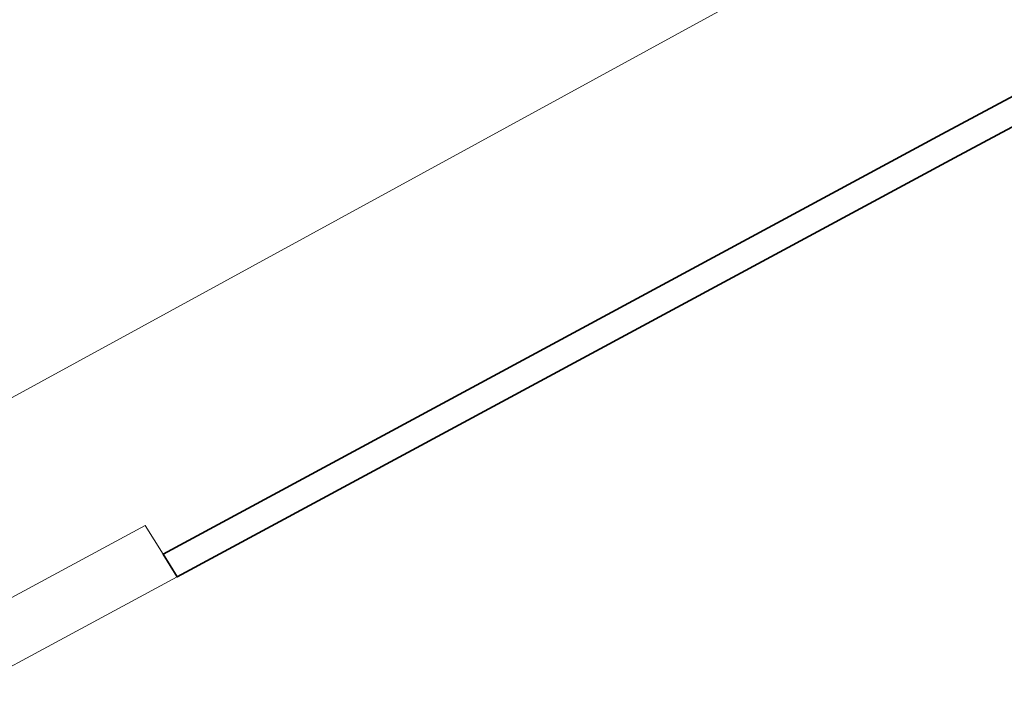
# Model space of a CAD drawing. Header units: millimetres. Extents: x 1069 to 250059, y -65909 to 70891.
# Tile 31 of 109: x 83783 to 93033, y 32312 to 38666. Entities that reach past the tile are written whole.
import ezdxf

# ---------------------------------------------------------------- set-up
doc = ezdxf.new("R2010")
doc.units = ezdxf.units.MM
for name, color, linetype, lineweight in [('B-WE-GK-KADEMUUR-GV', 150, 'Continuous', 35), ('B-WE-GR-GROENVOORZIENING-GV', 80, 'Continuous', 18), ('B-WE-IE-TERREINAFSCHEIDING_KUNSTMATIG_MUUR-GV', 3, 'Continuous', 18), ('B-WE-OG-WATER-GV', 4, 'Continuous', 18), ('B-WE-VH-VERHARDING_GESLOTEN-GV', 252, 'Continuous', 18), ('XR-463688-BGT_Blauwverlaat_dwg-1', 240, 'Continuous', 13)]:
    doc.layers.add(name, color=color, linetype=linetype, lineweight=lineweight)

# ---------------------------------------------------------------- blocks, each defined once
blk = doc.blocks.new('XR-463688-BGT_Blauwverlaat_dwg-3328323-N_A_P_ Copy 1')
at = {"layer": 'B-WE-GK-KADEMUUR-GV', "flags": 128}
blk.add_lwpolyline([(149002.9, -144345.7), (148244.5, -144761), (135057.5, -151774), (123281.5, -157800), (115225.5, -161174), (99480.5, -169709), (84639.5, -177646), (77322.5, -181590), (77455.5, -181803), (84758.5, -177867), (99598.5, -169929), (115334.5, -161400), (123386.5, -158027), (135173.5, -151996), (148363.5, -144981), (149523.6, -144345.7)], dxfattribs=at)
at = {"layer": 'B-WE-GR-GROENVOORZIENING-GV', "flags": 128}
for points in [[(9296, -220351.8), (31289.5, -208070), (52587.5, -196311), (58730.5, -191302), (60312.5, -190386), (61062.5, -189982), (74284.5, -182866), (77155.5, -181321), (77322.5, -181590), (84639.5, -177646), (99480.5, -169709), (115225.5, -161174), (123281.5, -157800), (135057.5, -151774), (148244.5, -144761), (149002.9, -144345.7)], [(141504.8, -144345.7), (127703.5, -151983), (112142.5, -160491), (93506.5, -170499), (76850.5, -179602), (73465.5, -181449), (71650.5, -182439), (60315.5, -188624), (57977.5, -189899), (54047.5, -192044), (42966.5, -198251)]]:
    blk.add_lwpolyline(points, dxfattribs=at)
at = {"layer": 'B-WE-IE-TERREINAFSCHEIDING_KUNSTMATIG_MUUR-GV', "flags": 128}
blk.add_lwpolyline([(9296, -221033.7), (10603.5, -220302), (25773.5, -211775), (40679.5, -203514), (52744.5, -196843), (58941.5, -191713), (74424.5, -183436), (77455.5, -181803), (77322.5, -181590), (77155.5, -181321), (74284.5, -182866), (61062.5, -189982), (60312.5, -190386), (58730.5, -191302), (52587.5, -196311), (31289.5, -208070), (9296, -220351.8)], dxfattribs=at)
at = {"layer": 'B-WE-OG-WATER-GV', "flags": 128}
blk.add_lwpolyline([(149523.6, -144345.7), (148363.5, -144981), (135173.5, -151996), (123386.5, -158027), (115334.5, -161400), (99598.5, -169929), (84758.5, -177867), (77455.5, -181803), (74424.5, -183436), (58941.5, -191713), (52744.5, -196843), (40679.5, -203514), (25773.5, -211775), (10603.5, -220302), (9296, -221033.7)], dxfattribs=at)
at = {"layer": 'B-WE-VH-VERHARDING_GESLOTEN-GV', "flags": 128}
blk.add_lwpolyline([(132645.9, -144345.7), (119507.5, -151491), (58296.5, -184954), (50840.5, -188784), (41180.5, -194255), (36968.5, -196470), (39058.5, -200248), (42940.5, -198265), (42966.5, -198251), (54047.5, -192044), (57977.5, -189899), (60315.5, -188624), (71650.5, -182439), (73465.5, -181449), (76850.5, -179602), (93506.5, -170499), (112142.5, -160491), (127703.5, -151983), (141504.8, -144345.7)], dxfattribs=at)

msp = doc.modelspace()

# ---------------------------------------------------------------- block references
at = {"layer": 'XR-463688-BGT_Blauwverlaat_dwg-1'}
msp.add_blockref('XR-463688-BGT_Blauwverlaat_dwg-3328323-N_A_P_ Copy 1', (7807.6, 215237), dxfattribs=at)

doc.saveas('drawing.dxf')
